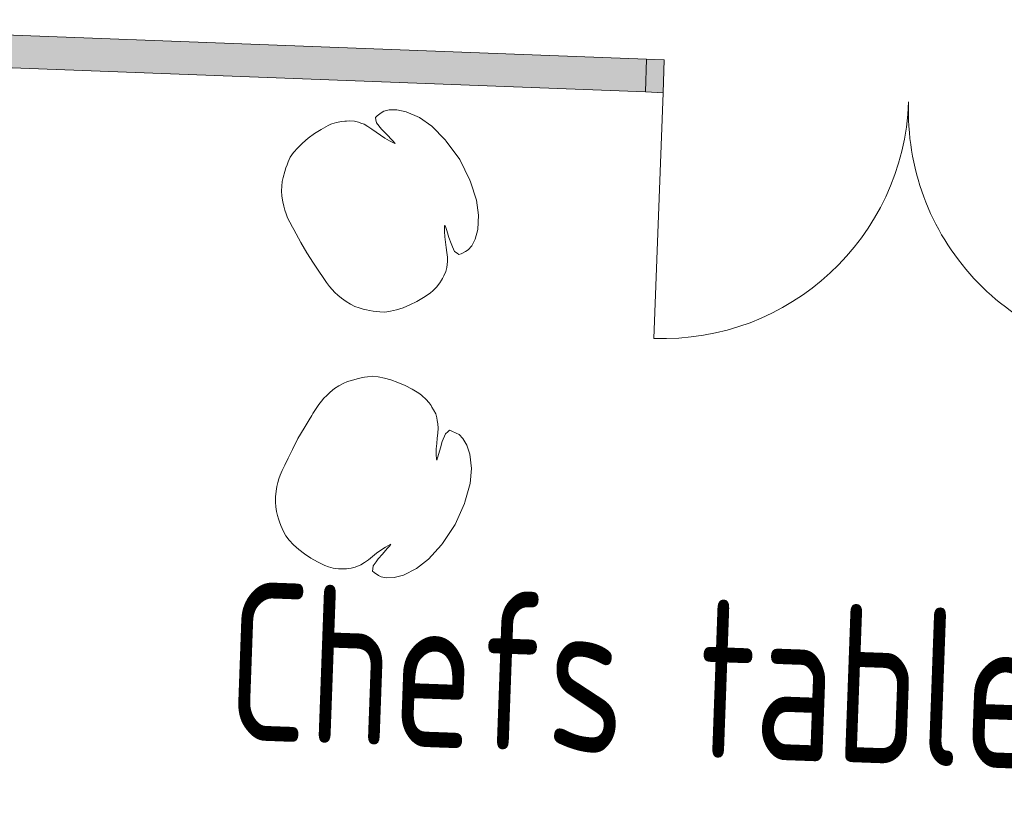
# Model space of a CAD drawing. Header units: millimetres. Extents: x 119024465 to 119292677, y 483022511 to 483148062.
# Tile 84 of 162: x 119100415 to 119104152, y 483062712 to 483065655. Entities that reach past the tile are written whole.
import ezdxf

# ---------------------------------------------------------------- set-up
doc = ezdxf.new("R2010")
doc.units = ezdxf.units.MM
doc.header["$LTSCALE"] = 100
for name, color, linetype in [('BT00----_RUIMTENRS', 7, 'CONTINUOUS'), ('New_22 Binnenwanden', 7, 'CONTINUOUS'), ('New_22 Binnenwanden Deuren', 7, 'CONTINUOUS'), ('New_22 Binnenwanden Doorsnede-arcering', 7, 'CONTINUOUS'), ('New_82 Losse inrichting.LOSSE INRICHTING', 7, 'CONTINUOUS')]:
    doc.layers.add(name, color=color, linetype=linetype)
doc.styles.get("Standard").update_dxf_attribs({"font": 'ISOCP.SHX'})

# ---------------------------------------------------------------- blocks, each defined once
blk = doc.blocks.new('D2 24[31]_1')
at = {"layer": 'New_22 Binnenwanden Doorsnede-arcering', "linetype": 'Continuous', "lineweight": 0, "true_color": 0x000000}
for points in [[(-2284.3, 39318.2), (-2217.3, 39318.2), (-2217.3, 39443.2), (-2284.3, 39443.2)], [(-284.3, 39443.2), (-351.3, 39443.2), (-351.3, 39318.2), (-284.3, 39318.2)]]:
    blk.add_hatch(color=18, dxfattribs=at).paths.add_polyline_path(points)
at = {"layer": 'New_22 Binnenwanden Deuren', "color": 1, "linetype": 'Continuous', "lineweight": 0}
for p, q in [((-2217.3, 39443.2), (-2284.3, 39443.2)), ((-2284.3, 39443.2), (-2284.3, 39318.2)), ((-2217.3, 39318.2), (-2217.3, 39443.2)), ((-284.3, 39443.2), (-351.3, 39443.2)), ((-351.3, 39443.2), (-351.3, 39318.2)), ((-284.3, 39318.2), (-284.3, 39443.2)), ((-2284.3, 39318.2), (-2217.3, 39318.2)), ((-2217.3, 39318.2), (-2217.3, 38385.2)), ((-351.3, 39318.2), (-284.3, 39318.2)), ((-351.3, 39318.2), (-351.3, 38385.2))]:
    blk.add_line(p, q, dxfattribs=at)
at = {"layer": 'New_22 Binnenwanden Deuren', "color": 2, "linetype": 'Continuous', "lineweight": 0}
for p, q in [((-2284.3, 39318.2), (-2284.3, 39443.2)), ((-2284.3, 39318.2), (-2284.3, 39443.2)), ((-284.3, 39318.2), (-284.3, 39443.2)), ((-284.3, 39318.2), (-284.3, 39443.2))]:
    blk.add_line(p, q, dxfattribs=at)
at = {"layer": 'New_22 Binnenwanden Deuren', "color": 9, "linetype": 'Continuous', "lineweight": 0}
for centre, start, end in [((-2217.3, 39318.2), 270, 0), ((-351.3, 39318.2), 180, 270)]:
    blk.add_arc(centre, 933, start, end, dxfattribs=at)
blk = doc.blocks.new('Wall_73_1', base_point=(-6290.6, 39380.7))
at = {"layer": 'New_22 Binnenwanden Doorsnede-arcering', "linetype": 'Continuous', "lineweight": 0, "true_color": 0x000000}
blk.add_hatch(color=18, dxfattribs=at).paths.add_polyline_path([(-6228.1, 39318.2), (-2284.3, 39318.2), (-2284.3, 39443.2), (-6228.1, 39443.2)])
at = {"layer": 'New_22 Binnenwanden', "color": 2, "linetype": 'Continuous', "lineweight": 0}
blk.add_line((-2284.3, 39318.2), (-2284.3, 39443.2), dxfattribs=at)
at = {"layer": 'New_22 Binnenwanden', "color": 2, "linetype": 'Continuous', "lineweight": 0, "flags": 128}
for points in [[(-2284.3, 39443.2), (-6228.1, 39443.2)], [(-6228.1, 39318.2), (-2284.3, 39318.2)]]:
    blk.add_lwpolyline(points, dxfattribs=at)
at = {"layer": 'New_22 Binnenwanden Deuren', "color": 9, "linetype": 'Continuous', "lineweight": 0}
blk.add_blockref('D2 24[31]_1', (0, 0), dxfattribs=at)
blk = doc.blocks.new('Designstoel 13 23[90]_1', base_point=(-3354.2, 38846.2))
at = {"layer": 'New_82 Losse inrichting.LOSSE INRICHTING', "color": 2, "linetype": 'Continuous', "lineweight": 0, "flags": 128}
blk.add_lwpolyline([(-3322.6, 39088.1), (-3341.1, 39096.1), (-3359, 39105.9), (-3376.3, 39116.7), (-3393, 39127.8), (-3409.1, 39138.5), (-3424.7, 39147.9), (-3439.7, 39155.3), (-3451.9, 39159.1), (-3461.3, 39162.5), (-3476.9, 39165.5), (-3494.5, 39166), (-3506.5, 39165.2), (-3513.1, 39164.5), (-3525.7, 39162.8), (-3544.5, 39158.5), (-3561.8, 39152.7), (-3565.2, 39151.2), (-3576.3, 39146), (-3602.1, 39130), (-3626.2, 39113.1), (-3649.4, 39094.6), (-3670.6, 39075.1), (-3688, 39056.7), (-3703.6, 39037.8), (-3715.4, 39019.5), (-3722.6, 39002.2), (-3726.2, 38991.1), (-3730.2, 38978.6), (-3734, 38964.8), (-3739.2, 38941.8), (-3741.9, 38926.2), (-3743.4, 38909.2), (-3743.2, 38890.9), (-3740.9, 38871.2), (-3736.3, 38850), (-3731.9, 38832.8), (-3727.6, 38818.1), (-3722.6, 38804.4), (-3716.1, 38790.2), (-3707.5, 38774.1), (-3696.1, 38754.4), (-3691.3, 38746.5), (-3681.6, 38729.7), (-3662.7, 38698.5), (-3638.5, 38659.3), (-3611.8, 38621.5), (-3590.3, 38591.7), (-3572.8, 38567.9), (-3559.1, 38549.6), (-3547.5, 38535.3), (-3537, 38523.8), (-3526.3, 38513.8), (-3514.5, 38504.1), (-3500.4, 38493.3), (-3482.4, 38480.9), (-3465, 38471.1), (-3448.2, 38463.7), (-3432, 38458.2), (-3416.6, 38454.5), (-3404, 38452.3), (-3392.1, 38450), (-3377.7, 38448), (-3364.5, 38446.8), (-3353, 38446.1), (-3334, 38446.3), (-3312.5, 38450.1), (-3290, 38456.6), (-3265.1, 38465.6), (-3239.6, 38477.5), (-3214.3, 38491.5), (-3189.8, 38507), (-3165.2, 38524.4), (-3153.3, 38535.1), (-3141.3, 38548.8), (-3130, 38564.5), (-3123.5, 38575.6), (-3120.3, 38581.3), (-3114.9, 38592.1), (-3108.6, 38608.6), (-3105.3, 38624.1), (-3103.5, 38646.9), (-3104.4, 38663.6), (-3106.9, 38681.6), (-3110.4, 38700.6), (-3114.1, 38720.3), (-3117.3, 38740.4), (-3119.3, 38760.7), (-3119.4, 38780.9), (-3118.9, 38784.6), (-3116.6, 38779.5), (-3110.6, 38764.4), (-3101.3, 38738.2), (-3092.4, 38715.3), (-3086.3, 38703.1), (-3078.4, 38686.6), (-3068.6, 38679.7), (-3061.4, 38674.7), (-3053.4, 38678.3), (-3036.7, 38687.4), (-3026.7, 38694.3), (-3013.6, 38710.4), (-3001.2, 38736.3), (-2993.1, 38772.5), (-2992.1, 38827.7), (-3001.9, 38884.1), (-3027.3, 38952.7), (-3030.2, 38958.7), (-3071.4, 39035.3), (-3125.8, 39103.4), (-3129.7, 39107.6), (-3182.8, 39157.7), (-3230.7, 39188.6), (-3281.3, 39208.3), (-3317.6, 39214.8), (-3346.2, 39213.4), (-3366.1, 39207.5), (-3376.2, 39200.8), (-3391.1, 39189), (-3397.6, 39183), (-3395.8, 39174.5), (-3393.3, 39162.8), (-3372.5, 39138.8), (-3354.9, 39121.7), (-3328.7, 39096.9), (-3319.3, 39087.2)], close=True, dxfattribs=at)
blk = doc.blocks.new('Designstoel 13 23[94]_1', base_point=(-3341.6, 37801.3))
at = {"layer": 'New_82 Losse inrichting.LOSSE INRICHTING', "color": 2, "linetype": 'Continuous', "lineweight": 0, "flags": 128}
blk.add_lwpolyline([(-3116.2, 37894.9), (-3118.6, 37914.9), (-3119, 37935.3), (-3118.3, 37955.7), (-3117, 37975.8), (-3115.9, 37995), (-3115.5, 38013.2), (-3116.6, 38029.9), (-3119.4, 38042.4), (-3121.2, 38052.3), (-3126.4, 38067.2), (-3134.7, 38082.7), (-3141.4, 38092.7), (-3145.3, 38098.1), (-3153.1, 38108.1), (-3166.2, 38122.3), (-3179.8, 38134.4), (-3182.9, 38136.6), (-3192.9, 38143.6), (-3219.7, 38158), (-3246.4, 38170.4), (-3274, 38181.2), (-3301.5, 38189.8), (-3326.2, 38195.7), (-3350.3, 38199.7), (-3372.1, 38200.8), (-3390.7, 38198.4), (-3402, 38196), (-3414.8, 38193.2), (-3428.8, 38189.5), (-3451.2, 38182.6), (-3466.2, 38177.1), (-3481.6, 38169.9), (-3497.3, 38160.6), (-3513.3, 38148.8), (-3529.2, 38134.2), (-3542, 38121.8), (-3552.5, 38110.7), (-3561.9, 38099.5), (-3571, 38086.8), (-3580.7, 38071.3), (-3592, 38051.5), (-3596.4, 38043.5), (-3606.1, 38026.6), (-3623.7, 37994.6), (-3645.5, 37954.1), (-3664.9, 37912.1), (-3680, 37878.6), (-3691.8, 37851.5), (-3700.8, 37830.5), (-3707.4, 37813.3), (-3712.1, 37798.4), (-3715.5, 37784.2), (-3718, 37769.1), (-3720.2, 37751.5), (-3722, 37729.7), (-3721.7, 37709.8), (-3719.8, 37691.5), (-3716.4, 37674.8), (-3712, 37659.5), (-3707.5, 37647.5), (-3703.6, 37636), (-3698.1, 37622.5), (-3692.6, 37610.6), (-3687.4, 37600.2), (-3677.7, 37583.9), (-3663.7, 37567.2), (-3646.9, 37551), (-3626.6, 37533.9), (-3603.5, 37517.8), (-3578.7, 37502.9), (-3553.1, 37489.4), (-3525.7, 37476.7), (-3510.5, 37471.8), (-3492.6, 37468.3), (-3473.4, 37466.3), (-3460.6, 37466.3), (-3454, 37466.3), (-3441.9, 37467.1), (-3424.5, 37469.8), (-3409.4, 37474.7), (-3388.8, 37484.5), (-3374.8, 37493.7), (-3360.5, 37504.9), (-3345.7, 37517.4), (-3330.5, 37530.5), (-3314.7, 37543.3), (-3298.1, 37555.2), (-3280.7, 37565.3), (-3277.2, 37566.8), (-3280.5, 37562.2), (-3290.5, 37549.5), (-3308.6, 37528.4), (-3324, 37509.2), (-3331.5, 37497.8), (-3341.8, 37482.7), (-3342.9, 37470.7), (-3343.6, 37462), (-3336.5, 37456.9), (-3320.3, 37447), (-3309.3, 37441.7), (-3288.8, 37438.5), (-3260.2, 37440.7), (-3224.8, 37451.8), (-3176.5, 37478.5), (-3132.6, 37515.2), (-3085.9, 37571.5), (-3082.1, 37577), (-3036.4, 37651), (-3004.6, 37732.1), (-3002.9, 37737.6), (-2986, 37808.7), (-2983.2, 37865.6), (-2991.5, 37919.2), (-3004, 37954), (-3019.5, 37978), (-3034.6, 37992.3), (-3045.5, 37997.7), (-3063.1, 38004.7), (-3071.5, 38007.3), (-3078, 38001.5), (-3086.9, 37993.5), (-3097.3, 37963.5), (-3103.3, 37939.7), (-3111.6, 37904.6), (-3115.4, 37891.7)], close=True, dxfattribs=at)

msp = doc.modelspace()

# ---------------------------------------------------------------- block references
at = {"layer": 'New_22 Binnenwanden', "color": 2, "lineweight": 0, "rotation": 357.8278999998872}
msp.add_blockref('Wall_73_1', (119098788.5, 483065594.6), dxfattribs=at)
at = {"layer": 'New_82 Losse inrichting.LOSSE INRICHTING', "color": 2, "linetype": 'Continuous', "lineweight": 0, "rotation": 357.8278999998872}
for name, p in [('Designstoel 13 23[90]_1', (119101795.5, 483064945.6)), ('Designstoel 13 23[94]_1', (119101768.5, 483063901))]:
    msp.add_blockref(name, p, dxfattribs=at)

# ---------------------------------------------------------------- texts
at = {"layer": 'BT00----_RUIMTENRS', "width": 0.8}
msp.add_text('Chefs table ruimte', height=600, rotation=357.9091, dxfattribs=at).set_placement((119101192.9, 483062922.7))

doc.saveas('drawing.dxf')
